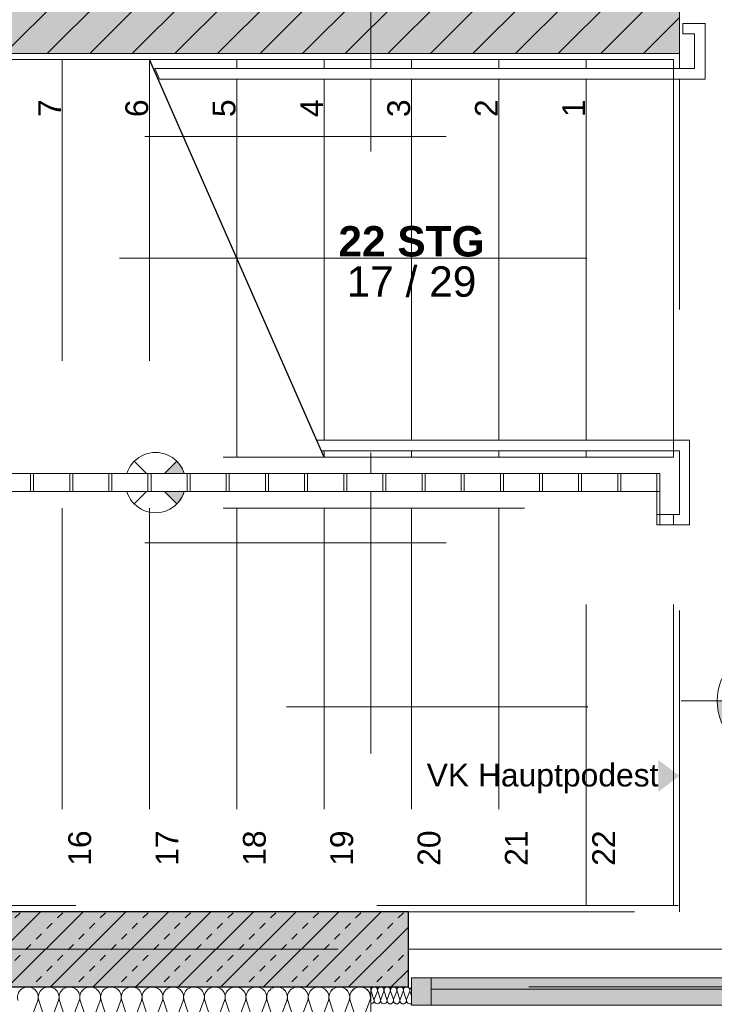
# Model space of a CAD drawing. Header units: metres. Extents: x -111 to 152, y -132 to 99.
# Tile 33 of 256: x -20.07 to -17.76, y -21.78 to -18.51. Entities that reach past the tile are written whole.
import ezdxf
from ezdxf.enums import TextEntityAlignment as Align

# ---------------------------------------------------------------- set-up
doc = ezdxf.new("R2010")
doc.units = ezdxf.units.M
doc.header["$PDMODE"] = 1
doc.header["$PDSIZE"] = -2
for name, pattern in [('Achsen 01', [5.291531, 3.175, -1.058062, 0.352704, -0.705764]), ('ISO-03 Gestrichelt mit Abstand', [7.62, 3.048, -4.572]), ('ISO-07 Punktiert', [0.889, 0.127, -0.762]), ('LPME_Schnittlinie', [7.62, 3.048, -4.572]), ('Raster 01', [2, 1, -1]), ('VW-01 Strichlinie kurz', [2, 1, -1])]:
    doc.linetypes.add(name, pattern=pattern)
doc.layers.get('0').update_dxf_attribs({"lineweight": 25})
for name, color, linetype, lineweight, true_color in [('013_Beton und Stahlbetonarbeiten-000 Sichtbeton-331 tragende Au', 5, 'Continuous', 5, 0x0000ff), ('013_Beton und Stahlbetonarbeiten-000 Sichtbeton-334 Außenwandöf', 5, 'Continuous', 5, 0x0000ff), ('013_Beton und Stahlbetonarbeiten-000 Sichtbeton-341 tragende In', 5, 'Continuous', 5, 0x0000ff), ('013_Beton und Stahlbetonarbeiten-350 Stahlbeton Treppe Ansicht', 7, 'Continuous', 9, 0xa6a6a6), ('014_Fassadenarbeiten-330 mineralische Dämmung', 7, 'Continuous', 9, 0x666666), ('032_Metallarbeiten-Fenster', 7, 'Continuous', 13, 0x444444), ('AV1-Achsen', 1, 'Achsen 01', 18, 0xff0000), ('AV1-Raster', 7, 'Raster 01', 9, 0xa6a6a6), ('Beschriftung', 7, 'Continuous', 9, 0x555555)]:
    doc.layers.add(name, color=color, linetype=linetype, lineweight=lineweight, true_color=true_color)
for name, color, linetype, lineweight in [('013_Beton und Stahlbetonarbeiten-000 Unterzüge', 7, 'ISO-07 Punktiert', 13), ('013_Beton und Stahlbetonarbeiten-330 Außenwände', 7, 'Continuous', 25), ('013_Beton und Stahlbetonarbeiten-340 Innenwände', 7, 'Continuous', 18), ('031_Metallbauarbeiten-340 Treppen Geländer', 7, 'Continuous', 9), ('039_Trockenbauarbeiten-alllg.', 7, 'Continuous', 9), ('_1.35m (3D)', 7, 'Continuous', 9), ('_EG (2D)', 7, 'Continuous', 9), ('_EG - DS (2D)', 7, 'Continuous', 9), ('_GRU (2D)', 7, 'Continuous', 9), ('AV1-Brandschutzkonzept-Brandschutzkonzept', 7, 'Continuous', 5), ('Bemaßung-Bemaßung', 7, 'Continuous', 9), ('Keine', 7, 'Continuous', 9)]:
    doc.layers.add(name, color=color, linetype=linetype, lineweight=lineweight)
doc.layers.get('0').freeze()
doc.styles.add('Arial', font='arial.ttf')
doc.styles.add('Arial (bold)', font='arialbd.ttf')
doc.dimstyles.new('COE 50', dxfattribs={"dimtxt": 126.090495, "dimasz": 0.001414, "dimexe": 0.001, "dimexo": 0.01, "dimgap": 0.001, "dimtad": 1, "dimdec": 3, "dimtxsty": 'Arial', "dimblk": 'VW_SLASH-3', "dimblk1": 'VW_SLASH-3', "dimblk2": 'VW_SLASH-3', "dimcen": 0, "dimadec": 3, "dimazin": 0, "dimtfac": 0.8, "dimtdec": 3, "dimtix": 1, "dimtmove": 0, "dimatfit": 0, "dimldrblk": 'VW_SLASH-2', "dimfxl": 0.002, "dimfxlon": 1, "dimfrac": 2, "dimtolj": 1, "dimarcsym": 0})
pattern_1 = [(45, (0, 0), (0.07071068, -0.07071068), [0.025, -0.025])]
pattern_2 = [(-135, (0.03106, -0.03313), (0.07071068, -0.07071068), [])]

# ---------------------------------------------------------------- blocks, each defined once
blk = doc.blocks.new('Group-2')
at = {"layer": 'AV1-Raster'}
for p, q in [((-18.9, -22.95), (-18.9, 1.35)), ((1.35, -18.9), (-40.5, -18.9)), ((1.35, -20.25), (-40.5, -20.25))]:
    blk.add_line(p, q, dxfattribs=at)
blk = doc.blocks.new('1.35m (3D)')
at = {"layer": 'AV1-Raster', "color": 7}
blk.add_blockref('Group-2', (0, 0), dxfattribs=at)
blk = doc.blocks.new('Group-3')
at = {"color": 255, "linetype": 'Continuous', "lineweight": 9, "transparency": 33554687}
blk.add_wipeout([(0.2575, 1.0674), (0.2282, 0.9967), (0.1575, 0.9674), (0.0868, 0.9967), (0.0575, 1.0674), (0.0868, 1.1381), (0.1575, 1.1674), (0.2282, 1.1381)], dxfattribs=at).dxf.layer = 'AV1-Brandschutzkonzept-Brandschutzkonzept'
at = {"layer": 'AV1-Brandschutzkonzept-Brandschutzkonzept', "linetype": 'Continuous', "lineweight": 0, "transparency": 33554687}
h = blk.add_hatch(color=92, dxfattribs=at)
edge = h.paths.add_edge_path()
edge.add_line((0.1575, 1.0674), (0.2282, 0.9967))
edge.add_arc((0.1575, 1.0674), 0.1, 315, 405)
edge.add_line((0.2282, 1.1381), (0.1575, 1.0674))
at = {"layer": 'AV1-Brandschutzkonzept-Brandschutzkonzept', "color": 92, "linetype": 'Continuous', "lineweight": 9, "transparency": 33554687}
for p, q in [((0.0868, 0.9967), (0.2282, 1.1381)), ((0.2282, 0.9967), (0.0868, 1.1381))]:
    blk.add_line(p, q, dxfattribs=at)
at = {"layer": 'AV1-Brandschutzkonzept-Brandschutzkonzept', "color": 92, "linetype": 'Continuous', "lineweight": 9, "transparency": 33554687, "flags": 128}
blk.add_lwpolyline([(0.1575, 1.0674), (0.2282, 0.9967, 0.414214), (0.2282, 1.1381)], format="xyb", close=True, dxfattribs=at)
at = {"layer": 'AV1-Brandschutzkonzept-Brandschutzkonzept', "color": 92, "linetype": 'Continuous', "lineweight": 9, "transparency": 33554687}
blk.add_circle((0.1575, 1.0674), 0.1, dxfattribs=at)
blk = doc.blocks.new('Sicherheitsbeleuchtung')
at = {"layer": 'AV1-Brandschutzkonzept-Brandschutzkonzept', "color": 7, "transparency": 33554687}
blk.add_blockref('Group-3', (0, 0), dxfattribs=at)
blk = doc.blocks.new('EG - DS (2D)')
at = {"layer": 'AV1-Brandschutzkonzept-Brandschutzkonzept', "color": 7}
blk.add_blockref('Sicherheitsbeleuchtung', (-19.7725, -21.1174), dxfattribs=at)
blk = doc.blocks.new('Treppensteigung2')
at = {"layer": 'Beschriftung', "color": 7, "char_height": 0.10087, "line_spacing_factor": 0.969122}
for s, insert, attachment_point, style in [('22 STG', (0, 0.0046), 8, 'Arial (bold)'), ('17 / 29', (0, -0.0268), 2, 'Arial')]:
    blk.add_mtext(s, dxfattribs=dict(at, insert=insert, attachment_point=attachment_point, style=style))
blk = doc.blocks.new('Group-22')
at = {"layer": '013_Beton und Stahlbetonarbeiten-350 Stahlbeton Treppe Ansicht', "color": 7, "linetype": 'Raster 01'}
blk.add_line((-17.875, -21.475), (-17.875, -18.625), dxfattribs=at)
at = {"layer": '013_Beton und Stahlbetonarbeiten-350 Stahlbeton Treppe Ansicht', "linetype": 'Raster 01'}
for p, q in [((-19.635, -18.645), (-21.515, -18.645)), ((-19.925, -18.645), (-19.925, -19.965)), ((-19.635, -18.645), (-19.635, -19.965)), ((-19.345, -19.305), (-19.345, -19.965)), ((-21.39, -19.965), (-19.055, -19.965)), ((-21.3901, -20.135), (-17.88, -20.135)), ((-19.925, -20.135), (-19.925, -21.455)), ((-19.635, -20.135), (-19.635, -21.455)), ((-19.345, -20.135), (-19.345, -21.455)), ((-19.055, -20.135), (-19.055, -21.455)), ((-18.765, -20.135), (-18.765, -21.455)), ((-18.475, -20.135), (-18.475, -21.455)), ((-18.185, -21.455), (-18.185, -20.135)), ((-17.895, -21.455), (-17.895, -20.135)), ((-17.88, -21.455), (-21.515, -21.455))]:
    blk.add_line(p, q, dxfattribs=at)
at = {"layer": '013_Beton und Stahlbetonarbeiten-350 Stahlbeton Treppe Ansicht', "color": 7, "linetype": 'LPME_Schnittlinie', "lineweight": 25}
blk.add_line((-19.055, -19.965), (-19.635, -18.645), dxfattribs=at)
at = {"layer": '013_Beton und Stahlbetonarbeiten-350 Stahlbeton Treppe Ansicht', "color": 7}
for p, q in [((-19.345, -18.645), (-19.345, -19.305)), ((-19.055, -18.645), (-19.055, -19.965)), ((-18.765, -18.645), (-18.765, -19.965)), ((-18.475, -19.965), (-18.475, -18.645)), ((-18.185, -18.645), (-18.185, -19.965)), ((-17.895, -19.965), (-17.895, -18.645)), ((-19.055, -19.965), (-17.895, -19.965))]:
    blk.add_line(p, q, dxfattribs=at)
at = {"layer": '013_Beton und Stahlbetonarbeiten-350 Stahlbeton Treppe Ansicht', "color": 7, "linetype": 'Continuous', "lineweight": 18, "transparency": 33554687}
blk.add_line((-19.345, -19.305), (-18.185, -19.305), dxfattribs=at)
at = {"layer": '013_Beton und Stahlbetonarbeiten-350 Stahlbeton Treppe Ansicht', "color": 7, "flags": 128}
blk.add_lwpolyline([(-17.895, -18.645), (-19.275, -18.645), (-19.635, -18.645)], dxfattribs=at)
at = {"layer": '013_Beton und Stahlbetonarbeiten-350 Stahlbeton Treppe Ansicht', "color": 7, "linetype": 'Continuous', "lineweight": 18, "transparency": 33554687}
blk.add_circle((-18.185, -19.305), 0.001, dxfattribs=at)
at = {"layer": '013_Beton und Stahlbetonarbeiten-350 Stahlbeton Treppe Ansicht', "color": 7, "lineweight": 13, "transparency": 33554687}
blk.add_solid([(-17.945, -20.9715), (-17.875, -21.024), (-17.945, -21.0765)], dxfattribs=at)
at = {"layer": '013_Beton und Stahlbetonarbeiten-350 Stahlbeton Treppe Ansicht', "color": 7}
blk.add_blockref('Treppensteigung2', (-18.765, -19.305), dxfattribs=at)
at = {"layer": '013_Beton und Stahlbetonarbeiten-350 Stahlbeton Treppe Ansicht', "rotation": 90, "line_spacing_factor": 0.971931, "style": 'Arial'}
for s, insert, char_height, attachment_point in [('7', (-19.9285, -18.836), 0.0757, 7), ('6', (-19.6385, -18.836), 0.0757, 7), ('16', (-19.9047, -21.2052), 0.07565, 3), ('17', (-19.6147, -21.2052), 0.07565, 3), ('18', (-19.3247, -21.2052), 0.07565, 3), ('19', (-19.0347, -21.2052), 0.07565, 3), ('20', (-18.7447, -21.2052), 0.07565, 3), ('21', (-18.4547, -21.2052), 0.07565, 3), ('22', (-18.1647, -21.2052), 0.07565, 3)]:
    blk.add_mtext(s, dxfattribs=dict(at, insert=insert, char_height=char_height, attachment_point=attachment_point))
at = {"layer": '013_Beton und Stahlbetonarbeiten-350 Stahlbeton Treppe Ansicht', "color": 7, "char_height": 0.0757, "attachment_point": 7, "rotation": 90, "line_spacing_factor": 0.971931, "style": 'Arial'}
for s, insert in [('5', (-19.3485, -18.836)), ('4', (-19.0585, -18.836)), ('3', (-18.7685, -18.836)), ('2', (-18.4785, -18.836)), ('1', (-18.1885, -18.836))]:
    blk.add_mtext(s, dxfattribs=dict(at, insert=insert))
at = {"layer": '013_Beton und Stahlbetonarbeiten-350 Stahlbeton Treppe Ansicht', "color": 7, "transparency": 33554687, "insert": (-17.945, -20.9835), "char_height": 0.075654, "attachment_point": 3, "line_spacing_factor": 0.971931, "style": 'Arial'}
blk.add_mtext('VK Hauptpodest ', dxfattribs=at)
at = {"color": 255, "lineweight": 18, "transparency": 33554687}
blk.add_wipeout([(-19.343, -19.3062), (-19.345, -19.305), (-19.343, -19.3038)], dxfattribs=at).dxf.layer = '013_Beton und Stahlbetonarbeiten-350 Stahlbeton Treppe Ansicht'
at = {"layer": '013_Beton und Stahlbetonarbeiten-350 Stahlbeton Treppe Ansicht', "linetype": 'Raster 01', "flags": 128}
blk.add_lwpolyline([(-18.18, -20.795), (-22.2123, -20.795), (-22.2123, -19.305), (-19.34, -19.305)], dxfattribs=at)
at = {"layer": '013_Beton und Stahlbetonarbeiten-350 Stahlbeton Treppe Ansicht', "color": 7, "lineweight": 18, "transparency": 33554687, "flags": 128}
blk.add_lwpolyline([(-19.343, -19.3062), (-19.345, -19.305), (-19.343, -19.3038)], close=True, dxfattribs=at)
at = {"color": 255, "lineweight": 9}
blk.add_wipeout([(-18.182, -20.7938), (-18.18, -20.795), (-18.182, -20.7962)], dxfattribs=at).dxf.layer = '013_Beton und Stahlbetonarbeiten-350 Stahlbeton Treppe Ansicht'
at = {"layer": '013_Beton und Stahlbetonarbeiten-350 Stahlbeton Treppe Ansicht', "lineweight": 9, "flags": 128}
blk.add_lwpolyline([(-18.182, -20.7938), (-18.18, -20.795), (-18.182, -20.7962)], close=True, dxfattribs=at)
blk = doc.blocks.new('Group-187')
at = {"layer": '014_Fassadenarbeiten-330 mineralische Dämmung', "transparency": 33554687, "flags": 128}
for points in [[(-21.77, 18.9029, 1.372583), (-21.77, 18.9685), (-21.86, 18.9395, -1.372995)], [(-21.86, 19.0051), (-21.77, 18.9718, 1.372583), (-21.77, 19.0374), (-21.86, 19.0085, -1.372995)], [(-21.86, 19.074), (-21.77, 19.0408, 1.372583), (-21.77, 19.1063), (-21.86, 19.0774, -1.372995)], [(-21.86, 19.143), (-21.77, 19.1097, 1.372583), (-21.77, 19.1753), (-21.86, 19.1464, -1.372995)], [(-21.86, 19.2119), (-21.77, 19.1787, 1.372583), (-21.77, 19.2442), (-21.86, 19.2153, -1.372995)], [(-21.86, 19.2809), (-21.77, 19.2476, 1.372583), (-21.77, 19.3132), (-21.86, 19.2843, -1.372995)], [(-21.86, 19.3498), (-21.77, 19.3166, 1.372583), (-21.77, 19.3821), (-21.86, 19.3532, -1.372995)], [(-21.86, 19.4188), (-21.77, 19.3855, 1.372583), (-21.77, 19.4511), (-21.86, 19.4221, -1.372995)], [(-21.86, 19.4877), (-21.77, 19.4544, 1.372583), (-21.77, 19.52), (-21.86, 19.4911, -1.372995)], [(-21.86, 19.5567), (-21.77, 19.5234, 1.372583), (-21.77, 19.589), (-21.86, 19.56, -1.372995)], [(-21.86, 19.6256), (-21.77, 19.5923, 1.372583), (-21.77, 19.6579), (-21.86, 19.629, -1.372995)], [(-21.86, 19.6946), (-21.77, 19.6613, 1.372583), (-21.77, 19.7269), (-21.86, 19.6979, -1.372995)], [(-21.86, 19.7635), (-21.77, 19.7302, 1.372583), (-21.77, 19.7958), (-21.86, 19.7669, -1.372995)], [(-21.86, 19.8324), (-21.77, 19.7992, 1.372583), (-21.77, 19.8647), (-21.86, 19.8358, -1.372995)], [(-21.86, 19.9014), (-21.77, 19.8681, 1.372583), (-21.77, 19.9337), (-21.86, 19.9048, -1.372995)], [(-21.86, 19.9703), (-21.77, 19.9371, 1.372583), (-21.77, 20.0026), (-21.86, 19.9737, -1.372995)], [(-21.86, 20.0393), (-21.77, 20.006, 1.372583), (-21.77, 20.0716)], [(-21.77, 19.0374, -0.324435), (-21.7316, 19.0248, -0.324435), (-21.7316, 18.9844, -0.324435), (-21.77, 18.9718), (-21.86, 19.0051, 0.324488), (-21.8985, 18.9925, 0.324488), (-21.8985, 18.9521, 0.324488), (-21.86, 18.9395), (-21.77, 18.9685, -0.324435), (-21.7316, 18.9559, -0.324435), (-21.7316, 18.9155, -0.324435), (-21.77, 18.9029), (-21.86, 18.9362, 0.54007), (-21.9048, 18.9)], [(-21.7684, 18.9, -0.131588), (-21.7505, 18.9)]]:
    blk.add_lwpolyline(points, format="xyb", dxfattribs=at)
blk = doc.blocks.new('Group-188')
at = {"layer": '014_Fassadenarbeiten-330 mineralische Dämmung', "transparency": 33554687}
blk.add_blockref('Group-187', (0, 0), dxfattribs=at)
blk = doc.blocks.new('Parametric Object-26')
at = {"layer": '014_Fassadenarbeiten-330 mineralische Dämmung', "color": 7, "transparency": 33554687}
blk.add_blockref('Group-188', (0, 0), dxfattribs=at)
at = {"layer": '014_Fassadenarbeiten-330 mineralische Dämmung', "color": 0, "flags": 1}
for tag in ['IFC_UUID', 'instanceID', 'prm0_name', 'prm0_type', 'prm0_value', 'prm1_name', 'prm1_type', 'prm1_value', 'prm2_name', 'prm2_type', 'prm2_value', 'prm3_name', 'prm3_type', 'prm3_value', 'prm4_name', 'prm4_type', 'prm4_value', 'prm5_name', 'prm5_type', 'prm5_value', 'prm6_name', 'prm6_type', 'prm6_value']:
    blk.add_attdef(tag, (-22.95, -21.9131), '', height=0.00018, dxfattribs=at)
blk = doc.blocks.new('VW_SLASH-3')
at = {"color": 0, "linetype": 'ByBlock', "lineweight": -2, "transparency": 16777216}
blk.add_line((0, 0), (-1, 0), dxfattribs=at)
at = {"color": 0, "linetype": 'Continuous', "lineweight": 15, "transparency": 16777216, "flags": 128}
blk.add_lwpolyline([(0.5, 0.5), (-0.5, -0.5)], dxfattribs=at)
blk = doc.blocks.new('*D489')
at = {"layer": 'Bemaßung-Bemaßung', "color": 0, "lineweight": -2}
for p, q in [((-18.125, -23.175), (-18.125, -23.325)), ((-17.875, -23.175), (-17.875, -23.325)), ((-18.1957, -23.275), (-18.2664, -23.275)), ((-17.875, -23.275), (-18.125, -23.275)), ((-17.8043, -23.275), (-17.7336, -23.275))]:
    blk.add_line(p, q, dxfattribs=at)
at = {"layer": 'Defpoints', "color": 0}
for p in [(-18.125, -17.275), (-17.875, -18.625), (-18.125, -23.275)]:
    blk.add_point(p, dxfattribs=at)
at = {"layer": 'Bemaßung-Bemaßung', "color": 0, "lineweight": -2, "xscale": 0.070693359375, "yscale": 0.070693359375, "zscale": 0.070693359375}
blk.add_blockref('VW_SLASH-3', (-18.125, -23.275), dxfattribs=at)
at = {"layer": 'Bemaßung-Bemaßung', "color": 0, "lineweight": -2, "xscale": 0.070693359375, "yscale": 0.070693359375, "zscale": 0.070693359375, "rotation": 180}
blk.add_blockref('VW_SLASH-3', (-17.875, -23.275), dxfattribs=at)
at = {"layer": 'Bemaßung-Bemaßung', "color": 0, "insert": (-18, -23.1606), "char_height": 0.12609, "attachment_point": 5, "style": 'Arial'}
blk.add_mtext('\\A1;25', dxfattribs=at)
blk = doc.blocks.new('VW_SLASH-2')
at = {"color": 0, "linetype": 'ByBlock', "lineweight": -2, "transparency": 16777216}
blk.add_line((0, 0), (-1, 0), dxfattribs=at)
at = {"color": 0, "linetype": 'Continuous', "lineweight": 15, "transparency": 16777216, "flags": 128}
blk.add_lwpolyline([(0.5, 0.5), (-0.5, -0.5)], dxfattribs=at)
blk = doc.blocks.new('*D490')
at = {"layer": 'Bemaßung-Bemaßung', "color": 0, "lineweight": -2}
for p, q in [((-17.875, -23.175), (-17.875, -23.325)), ((-16.325, -23.175), (-16.325, -23.325)), ((-16.3957, -23.275), (-17.8043, -23.275))]:
    blk.add_line(p, q, dxfattribs=at)
at = {"layer": 'Defpoints', "color": 0}
for p in [(-16.325, -16.075), (-17.875, -18.625), (-17.875, -23.275)]:
    blk.add_point(p, dxfattribs=at)
at = {"layer": 'Bemaßung-Bemaßung', "color": 0, "lineweight": -2, "xscale": 0.070693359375, "yscale": 0.070693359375, "zscale": 0.070693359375, "rotation": 180}
blk.add_blockref('VW_SLASH-3', (-17.875, -23.275), dxfattribs=at)
at = {"layer": 'Bemaßung-Bemaßung', "color": 0, "lineweight": -2, "xscale": 0.070693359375, "yscale": 0.070693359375, "zscale": 0.070693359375}
blk.add_blockref('VW_SLASH-3', (-16.325, -23.275), dxfattribs=at)
at = {"layer": 'Bemaßung-Bemaßung', "color": 0, "insert": (-17.1, -23.1492), "char_height": 0.12609, "attachment_point": 5, "style": 'Arial'}
blk.add_mtext('\\A1;1,55', dxfattribs=at)
blk = doc.blocks.new('Höhenkoten - Symbol - 1')
at = {"layer": 'Keine', "linetype": 'Continuous', "lineweight": 0}
h = blk.add_hatch(color=7, dxfattribs=at)
edge = h.paths.add_edge_path()
edge.add_line((-0.475, 0.18), (-0.475, 0))
edge.add_line((-0.475, 0), (-0.295, 0))
edge.add_arc((-0.475, 0), 0.18, 0, 90)
edge.add_line((-0.475, 0.18), (-0.475, 0.18))
h = blk.add_hatch(color=7, dxfattribs=at)
edge = h.paths.add_edge_path()
edge.add_arc((-0.475, 0), 0.18, 180, 270)
edge.add_line((-0.475, -0.18), (-0.475, 0))
edge.add_line((-0.475, 0), (-0.655, 0))
at = {"layer": 'Keine', "color": 7, "linetype": 'Continuous', "lineweight": 13}
for p, q in [((-0.475, 0.3), (-0.475, -0.3)), ((-0.775, 0), (0.775, 0))]:
    blk.add_line(p, q, dxfattribs=at)
at = {"layer": 'Keine', "color": 7, "linetype": 'Continuous', "lineweight": 13, "flags": 128}
for points in [[(-0.655, 0), (-0.475, 0), (-0.475, 0.18, 0.414214), (-0.655, 0)], [(-0.475, 0.18), (-0.475, 0), (-0.295, 0, 0.414214), (-0.475, 0.18)], [(-0.655, 0, 0.414214), (-0.475, -0.18), (-0.475, 0)], [(-0.475, 0), (-0.475, -0.18, 0.414214), (-0.295, 0)]]:
    blk.add_lwpolyline(points, format="xyb", close=True, dxfattribs=at)
at = {"layer": 'Keine', "color": 7, "transparency": 33554687, "line_spacing_factor": 0.969122, "style": 'Arial'}
for s, insert, char_height, attachment_point in [('OKFF', (0.175, 0.0046), 0.10087, 9), ('m', (0.775, 0.0046), 0.1009, 9), ('OKRB', (0.175, -0.0268), 0.10087, 3), ('m', (0.775, -0.0268), 0.1009, 3)]:
    blk.add_mtext(s, dxfattribs=dict(at, insert=insert, char_height=char_height, attachment_point=attachment_point))
at = {"layer": 'Keine', "color": 7, "transparency": 33554687, "style": 'Arial'}
blk.add_attdef('OKFF', text='', height=0.1009, dxfattribs=at).set_placement((0.625, 0), align=Align.BOTTOM_RIGHT)
blk.add_attdef('OKRB', text='', height=0.1009, dxfattribs=at).set_placement((0.625, -0.0268), align=Align.TOP_RIGHT)
blk = doc.blocks.new('*D555')
at = {"layer": 'Bemaßung-Bemaßung', "color": 0, "lineweight": -2}
for p, q in [((-23.075, -23.675), (-23.075, -23.825)), ((-18.775, -23.675), (-18.775, -23.825)), ((-18.8457, -23.775), (-23.0043, -23.775))]:
    blk.add_line(p, q, dxfattribs=at)
at = {"layer": 'Defpoints', "color": 0}
for p in [(-23.075, -21.475), (-18.775, -21.475), (-23.075, -23.775)]:
    blk.add_point(p, dxfattribs=at)
at = {"layer": 'Bemaßung-Bemaßung', "color": 0, "lineweight": -2, "xscale": 0.070693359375, "yscale": 0.070693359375, "zscale": 0.070693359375, "rotation": 180}
blk.add_blockref('VW_SLASH-3', (-23.075, -23.775), dxfattribs=at)
at = {"layer": 'Bemaßung-Bemaßung', "color": 0, "lineweight": -2, "xscale": 0.070693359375, "yscale": 0.070693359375, "zscale": 0.070693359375}
blk.add_blockref('VW_SLASH-3', (-18.775, -23.775), dxfattribs=at)
at = {"layer": 'Bemaßung-Bemaßung', "color": 0, "insert": (-20.925, -23.6492), "char_height": 0.12609, "attachment_point": 5, "style": 'Arial'}
blk.add_mtext('\\A1;4,30', dxfattribs=at)
blk = doc.blocks.new('*D556')
at = {"layer": 'Bemaßung-Bemaßung', "color": 0, "lineweight": -2}
for p, q in [((-18.775, -23.675), (-18.775, -23.825)), ((-16.325, -23.675), (-16.325, -23.825)), ((-16.3957, -23.775), (-18.7043, -23.775))]:
    blk.add_line(p, q, dxfattribs=at)
at = {"layer": 'Defpoints', "color": 0}
for p in [(-18.775, -21.475), (-16.325, -21.475), (-18.775, -23.775)]:
    blk.add_point(p, dxfattribs=at)
at = {"layer": 'Bemaßung-Bemaßung', "color": 0, "lineweight": -2, "xscale": 0.070693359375, "yscale": 0.070693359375, "zscale": 0.070693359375, "rotation": 180}
blk.add_blockref('VW_SLASH-3', (-18.775, -23.775), dxfattribs=at)
at = {"layer": 'Bemaßung-Bemaßung', "color": 0, "lineweight": -2, "xscale": 0.070693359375, "yscale": 0.070693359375, "zscale": 0.070693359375}
blk.add_blockref('VW_SLASH-3', (-16.325, -23.775), dxfattribs=at)
at = {"layer": 'Bemaßung-Bemaßung', "color": 0, "insert": (-17.55, -23.6492), "char_height": 0.12609, "attachment_point": 5, "style": 'Arial'}
blk.add_mtext('\\A1;2,45', dxfattribs=at)
blk = doc.blocks.new('COE - Außentür 02')
at = {"layer": '032_Metallarbeiten-Fenster', "linetype": 'Continuous', "lineweight": 0}
for points in [[(-0.06, -0.085), (-0.06, -0.15), (0.03, -0.15), (0.03, -0.085)], [(0.03, -0.15), (-0.06, -0.15), (-0.06, -2.39), (0.03, -2.39)]]:
    blk.add_hatch(color=7, dxfattribs=at).paths.add_polyline_path(points)
at = {"layer": '032_Metallarbeiten-Fenster', "color": 7, "lineweight": 18}
blk.add_line((-0.0075, -0.15), (-0.0075, -1.115), dxfattribs=at)
at = {"layer": '032_Metallarbeiten-Fenster', "color": 7, "lineweight": 18, "flags": 128}
for points in [[(-0.06, -0.085), (-0.06, -0.15), (0.03, -0.15), (0.03, -0.085)], [(0.03, -0.15), (-0.06, -0.15), (-0.06, -2.39), (0.03, -2.39)]]:
    blk.add_lwpolyline(points, close=True, dxfattribs=at)
blk = doc.blocks.new('Group-365')
at = {"layer": '014_Fassadenarbeiten-330 mineralische Dämmung', "transparency": 33554687, "flags": 128}
for points in [[(15.4589, -23.284, 0.513088), (15.4692, -23.27), (15.4602, -23.242, -1.372995), (15.4806, -23.242), (15.4703, -23.27, 1.372583), (15.4907, -23.27), (15.4817, -23.242, -1.372995), (15.5021, -23.242), (15.4917, -23.27, 1.372583), (15.5121, -23.27)], [(15.4703, -23.27, 1.372583), (15.4907, -23.27), (15.4817, -23.242, -1.372995), (15.5021, -23.242), (15.4917, -23.27, 1.372583), (15.5121, -23.27), (15.5031, -23.242, -1.372995), (15.5235, -23.242), (15.5132, -23.27, 1.372583), (15.5336, -23.27), (15.5246, -23.242, -1.372995), (15.545, -23.242), (15.5346, -23.27, 1.372583), (15.555, -23.27), (15.546, -23.242, -1.372995), (15.5664, -23.242)], [(15.5132, -23.27, 0.324435), (15.5171, -23.282, 0.324435), (15.5297, -23.282, 0.324435), (15.5336, -23.27), (15.5246, -23.242, -0.324488), (15.5285, -23.23, -0.324488), (15.5411, -23.23, -0.324488), (15.545, -23.242), (15.5346, -23.27, 0.324435), (15.5385, -23.282, 0.324435), (15.5511, -23.282, 0.324435), (15.555, -23.27), (15.546, -23.242, -0.324488), (15.5499, -23.23, -0.324488), (15.5625, -23.23, -0.324488), (15.5664, -23.242), (15.5561, -23.27, 0.324435), (15.56, -23.282, 0.324435), (15.5726, -23.282, 0.324435), (15.5765, -23.27), (15.5675, -23.242, -0.324488), (15.5714, -23.23, -0.324488), (15.584, -23.23, -0.324488), (15.5879, -23.242), (15.5775, -23.27, 0.719228), (15.5939, -23.2821)], [(15.5939, -23.2574), (15.5889, -23.242, -0.356824), (15.5939, -23.2294)]]:
    blk.add_lwpolyline(points, format="xyb", dxfattribs=at)
blk = doc.blocks.new('Group-369')
at = {"layer": '014_Fassadenarbeiten-330 mineralische Dämmung', "transparency": 33554687}
blk.add_blockref('Group-365', (0, 0), dxfattribs=at)
blk = doc.blocks.new('Parametric Object-46')
at = {"layer": '014_Fassadenarbeiten-330 mineralische Dämmung', "color": 7, "transparency": 33554687}
blk.add_blockref('Group-369', (0, 0), dxfattribs=at)
at = {"layer": '014_Fassadenarbeiten-330 mineralische Dämmung', "color": 0, "flags": 1}
for tag in ['IFC_UUID', 'instanceID', 'prm0_name', 'prm0_type', 'prm0_value', 'prm1_name', 'prm1_type', 'prm1_value', 'prm2_name', 'prm2_type', 'prm2_value', 'prm3_name', 'prm3_type', 'prm3_value', 'prm4_name', 'prm4_type', 'prm4_value', 'prm5_name', 'prm5_type', 'prm5_value', 'prm6_name', 'prm6_type', 'prm6_value']:
    blk.add_attdef(tag, (-18.9, -21.7974), '', height=0.00018, dxfattribs=at)
blk = doc.blocks.new('Group-615')
at = {"color": 255, "linetype": 'Continuous', "lineweight": 13, "transparency": 33554687}
blk.add_wipeout([(-21.33, -20.02), (-17.95, -20.02), (-17.95, -20.08), (-21.33, -20.08)], dxfattribs=at).dxf.layer = '031_Metallbauarbeiten-340 Treppen Geländer'
at = {"layer": '031_Metallbauarbeiten-340 Treppen Geländer', "color": 8, "linetype": 'Continuous', "lineweight": 13, "transparency": 33554687, "flags": 128}
blk.add_lwpolyline([(-21.33, -20.02), (-17.95, -20.02), (-17.95, -20.08), (-21.33, -20.08)], close=True, dxfattribs=at)
at = {"color": 255, "linetype": 'Continuous', "lineweight": 13, "transparency": 33554687}
for points in [[(-20.03, -20.02), (-20.02, -20.02), (-20.02, -20.08), (-20.03, -20.08)], [(-19.9, -20.02), (-19.89, -20.02), (-19.89, -20.08), (-19.9, -20.08)], [(-19.77, -20.02), (-19.76, -20.02), (-19.76, -20.08), (-19.77, -20.08)], [(-19.64, -20.02), (-19.63, -20.02), (-19.63, -20.08), (-19.64, -20.08)], [(-19.51, -20.02), (-19.5, -20.02), (-19.5, -20.08), (-19.51, -20.08)], [(-19.38, -20.02), (-19.37, -20.02), (-19.37, -20.08), (-19.38, -20.08)], [(-19.25, -20.02), (-19.24, -20.02), (-19.24, -20.08), (-19.25, -20.08)], [(-19.12, -20.02), (-19.11, -20.02), (-19.11, -20.08), (-19.12, -20.08)], [(-18.99, -20.02), (-18.98, -20.02), (-18.98, -20.08), (-18.99, -20.08)], [(-18.86, -20.02), (-18.85, -20.02), (-18.85, -20.08), (-18.86, -20.08)], [(-18.73, -20.02), (-18.72, -20.02), (-18.72, -20.08), (-18.73, -20.08)], [(-18.6, -20.02), (-18.59, -20.02), (-18.59, -20.08), (-18.6, -20.08)], [(-18.47, -20.02), (-18.46, -20.02), (-18.46, -20.08), (-18.47, -20.08)], [(-18.34, -20.02), (-18.33, -20.02), (-18.33, -20.08), (-18.34, -20.08)], [(-18.21, -20.02), (-18.2, -20.02), (-18.2, -20.08), (-18.21, -20.08)], [(-18.08, -20.02), (-18.07, -20.02), (-18.07, -20.08), (-18.08, -20.08)], [(-17.95, -20.02), (-17.94, -20.02), (-17.94, -20.08), (-17.95, -20.08)]]:
    blk.add_wipeout(points, dxfattribs=at).dxf.layer = '031_Metallbauarbeiten-340 Treppen Geländer'
at = {"layer": '031_Metallbauarbeiten-340 Treppen Geländer', "color": 7, "linetype": 'Continuous', "lineweight": 13, "transparency": 33554687, "flags": 128}
for points in [[(-20.03, -20.02), (-20.02, -20.02), (-20.02, -20.08), (-20.03, -20.08)], [(-19.9, -20.02), (-19.89, -20.02), (-19.89, -20.08), (-19.9, -20.08)], [(-19.77, -20.02), (-19.76, -20.02), (-19.76, -20.08), (-19.77, -20.08)], [(-19.64, -20.02), (-19.63, -20.02), (-19.63, -20.08), (-19.64, -20.08)], [(-19.51, -20.02), (-19.5, -20.02), (-19.5, -20.08), (-19.51, -20.08)], [(-19.38, -20.02), (-19.37, -20.02), (-19.37, -20.08), (-19.38, -20.08)], [(-19.25, -20.02), (-19.24, -20.02), (-19.24, -20.08), (-19.25, -20.08)], [(-19.12, -20.02), (-19.11, -20.02), (-19.11, -20.08), (-19.12, -20.08)], [(-18.99, -20.02), (-18.98, -20.02), (-18.98, -20.08), (-18.99, -20.08)], [(-18.86, -20.02), (-18.85, -20.02), (-18.85, -20.08), (-18.86, -20.08)], [(-18.73, -20.02), (-18.72, -20.02), (-18.72, -20.08), (-18.73, -20.08)], [(-18.6, -20.02), (-18.59, -20.02), (-18.59, -20.08), (-18.6, -20.08)], [(-18.47, -20.02), (-18.46, -20.02), (-18.46, -20.08), (-18.47, -20.08)], [(-18.34, -20.02), (-18.33, -20.02), (-18.33, -20.08), (-18.34, -20.08)], [(-18.21, -20.02), (-18.2, -20.02), (-18.2, -20.08), (-18.21, -20.08)], [(-18.08, -20.02), (-18.07, -20.02), (-18.07, -20.08), (-18.08, -20.08)], [(-17.95, -20.02), (-17.94, -20.02), (-17.94, -20.08), (-17.95, -20.08)]]:
    blk.add_lwpolyline(points, close=True, dxfattribs=at)
blk = doc.blocks.new('Group-616')
at = {"color": 255, "linetype": 'Continuous', "lineweight": 13, "transparency": 33554687}
blk.add_wipeout([(-19.6168, -18.675), (-17.895, -18.675), (-17.895, -18.71), (-19.6014, -18.71)], dxfattribs=at).dxf.layer = '031_Metallbauarbeiten-340 Treppen Geländer'
at = {"layer": '031_Metallbauarbeiten-340 Treppen Geländer', "color": 7, "linetype": 'Continuous', "lineweight": 13, "flags": 128}
blk.add_lwpolyline([(-19.6168, -18.675), (-17.895, -18.675), (-17.895, -18.71), (-19.6014, -18.71)], close=True, dxfattribs=at)
at = {"color": 255, "linetype": 'Continuous', "lineweight": 13, "transparency": 33554687}
blk.add_wipeout([(-17.895, -18.71), (-17.895, -18.675), (-17.825, -18.675), (-17.825, -18.56), (-17.8645, -18.56), (-17.8645, -18.525), (-17.79, -18.525), (-17.79, -18.71)], dxfattribs=at).dxf.layer = '031_Metallbauarbeiten-340 Treppen Geländer'
at = {"layer": '031_Metallbauarbeiten-340 Treppen Geländer', "color": 7, "linetype": 'Continuous', "lineweight": 13, "flags": 128}
blk.add_lwpolyline([(-17.895, -18.71), (-17.895, -18.675), (-17.825, -18.675), (-17.825, -18.56), (-17.8645, -18.56), (-17.8645, -18.525), (-17.79, -18.525), (-17.79, -18.71)], close=True, dxfattribs=at)
blk = doc.blocks.new('Group-617')
at = {"color": 255, "linetype": 'Continuous', "lineweight": 13, "transparency": 33554687}
blk.add_wipeout([(-17.8413, -20.1906), (-17.895, -20.1906), (-17.895, -20.1556), (-17.875, -20.1556), (-17.875, -19.9444), (-17.895, -19.9444), (-17.895, -19.9094), (-17.8413, -19.9094)], dxfattribs=at).dxf.layer = '031_Metallbauarbeiten-340 Treppen Geländer'
at = {"layer": '031_Metallbauarbeiten-340 Treppen Geländer', "color": 7, "linetype": 'Continuous', "lineweight": 13, "flags": 128}
blk.add_lwpolyline([(-17.8413, -20.1906), (-17.895, -20.1906), (-17.895, -20.1556), (-17.875, -20.1556), (-17.875, -19.9444), (-17.895, -19.9444), (-17.895, -19.9094), (-17.8413, -19.9094)], close=True, dxfattribs=at)
at = {"color": 255, "linetype": 'Continuous', "lineweight": 13, "transparency": 33554687}
for points in [[(-17.895, -19.9094), (-17.895, -19.9444), (-19.0641, -19.9444), (-19.0794, -19.9094)], [(-17.895, -20.1556), (-17.895, -20.1906), (-17.94, -20.1906), (-17.94, -20.1556)]]:
    blk.add_wipeout(points, dxfattribs=at).dxf.layer = '031_Metallbauarbeiten-340 Treppen Geländer'
at = {"layer": '031_Metallbauarbeiten-340 Treppen Geländer', "color": 7, "linetype": 'Continuous', "lineweight": 13, "flags": 128}
for points in [[(-17.895, -19.9094), (-17.895, -19.9444), (-19.0641, -19.9444), (-19.0794, -19.9094)], [(-17.895, -20.1556), (-17.895, -20.1906), (-17.94, -20.1906), (-17.94, -20.1556)]]:
    blk.add_lwpolyline(points, close=True, dxfattribs=at)
at = {"color": 255, "linetype": 'Continuous', "lineweight": 13, "transparency": 33554559}
blk.add_wipeout([(-17.94, -20.08), (-17.94, -20.1556), (-17.95, -20.1556), (-17.95, -20.08)], dxfattribs=at).dxf.layer = '031_Metallbauarbeiten-340 Treppen Geländer'
at = {"layer": '031_Metallbauarbeiten-340 Treppen Geländer', "color": 7, "linetype": 'Continuous', "lineweight": 13, "flags": 128}
blk.add_lwpolyline([(-17.94, -20.08), (-17.94, -20.1556), (-17.95, -20.1556), (-17.95, -20.08)], close=True, dxfattribs=at)
at = {"color": 255, "linetype": 'Continuous', "lineweight": 13, "transparency": 33554559}
blk.add_wipeout([(-17.95, -20.1556), (-17.94, -20.1556), (-17.94, -20.1906), (-17.95, -20.1906)], dxfattribs=at).dxf.layer = '031_Metallbauarbeiten-340 Treppen Geländer'
at = {"layer": '031_Metallbauarbeiten-340 Treppen Geländer', "color": 7, "linetype": 'Continuous', "lineweight": 13, "flags": 128}
blk.add_lwpolyline([(-17.95, -20.1556), (-17.94, -20.1556), (-17.94, -20.1906), (-17.95, -20.1906)], close=True, dxfattribs=at)
blk = doc.blocks.new('Group-719')
at = {"layer": 'AV1-Achsen'}
blk.add_line((-43.35, -21.6), (4.2, -21.6), dxfattribs=at)
blk = doc.blocks.new('GRU (2D)')
at = {"layer": 'AV1-Achsen', "color": 7}
blk.add_blockref('Group-719', (0, 0), dxfattribs=at)
blk = doc.blocks.new('EG (2D)')
at = {"layer": '013_Beton und Stahlbetonarbeiten-350 Stahlbeton Treppe Ansicht', "color": 7}
blk.add_blockref('Group-22', (0, 0), dxfattribs=at)
at = {"layer": '013_Beton und Stahlbetonarbeiten-000 Sichtbeton-331 tragende Au', "linetype": 'Continuous', "lineweight": 0}
blk.add_hatch(color=30, dxfattribs=at).paths.add_polyline_path([(-22.825, -21.475), (-22.875, -21.525), (-18.825, -21.525), (-18.775, -21.475)])
at = {"layer": '013_Beton und Stahlbetonarbeiten-000 Sichtbeton-341 tragende In', "linetype": 'Continuous', "lineweight": 0}
blk.add_hatch(color=30, dxfattribs=at).paths.add_polyline_path([(-22.825, -21.475), (-22.825, -18.625), (-17.875, -18.625), (-17.875, -16.325), (-17.925, -16.325), (-17.925, -18.575), (-22.875, -18.575), (-22.875, -21.525)])
at = {"layer": '013_Beton und Stahlbetonarbeiten-330 Außenwände', "linetype": 'Continuous', "lineweight": 0, "true_color": 0xc0c0c0}
blk.add_hatch(color=9, dxfattribs=at).paths.add_polyline_path([(-18.775, -21.475), (-23.075, -21.475), (-23.075, -21.725), (-18.775, -21.725)])
at = {"layer": '013_Beton und Stahlbetonarbeiten-330 Außenwände', "linetype": 'Continuous', "lineweight": 13}
h = blk.add_hatch(dxfattribs=at)
h.set_pattern_fill('Stahlbeton', color=251, style=0, pattern_type=2)
h.set_pattern_definition(pattern_1)
h.paths.add_polyline_path([(-18.775, -21.475), (-23.075, -21.475), (-23.075, -21.725), (-18.775, -21.725)])
h = blk.add_hatch(dxfattribs=at)
h.set_pattern_fill('Stahlbeton-1', color=251, style=0, pattern_type=2)
h.set_pattern_definition(pattern_2)
h.paths.add_polyline_path([(-18.775, -21.475), (-23.075, -21.475), (-23.075, -21.725), (-18.775, -21.725)])
at = {"layer": '013_Beton und Stahlbetonarbeiten-340 Innenwände', "linetype": 'Continuous', "lineweight": 0, "true_color": 0xc0c0c0}
blk.add_hatch(color=9, dxfattribs=at).paths.add_polyline_path([(-22.15, -16.075), (-22.15, -16.325), (-22.825, -16.325), (-22.825, -18.375), (-18.125, -18.375), (-18.125, -16.325), (-19.15, -16.325), (-19.15, -16.075), (-17.875, -16.075), (-17.875, -18.625), (-22.825, -18.625), (-22.825, -21.475), (-23.075, -21.475), (-23.075, -16.075)])
at = {"layer": '013_Beton und Stahlbetonarbeiten-340 Innenwände', "linetype": 'Continuous', "lineweight": 13}
h = blk.add_hatch(dxfattribs=at)
h.set_pattern_fill('Stahlbeton', color=251, style=0, pattern_type=2)
h.set_pattern_definition(pattern_1)
h.paths.add_polyline_path([(-22.15, -16.075), (-22.15, -16.325), (-22.825, -16.325), (-22.825, -18.375), (-18.125, -18.375), (-18.125, -16.325), (-19.15, -16.325), (-19.15, -16.075), (-17.875, -16.075), (-17.875, -18.625), (-22.825, -18.625), (-22.825, -21.475), (-23.075, -21.475), (-23.075, -16.075)])
h = blk.add_hatch(dxfattribs=at)
h.set_pattern_fill('Stahlbeton-1', color=251, style=0, pattern_type=2)
h.set_pattern_definition(pattern_2)
h.paths.add_polyline_path([(-22.15, -16.075), (-22.15, -16.325), (-22.825, -16.325), (-22.825, -18.375), (-18.125, -18.375), (-18.125, -16.325), (-19.15, -16.325), (-19.15, -16.075), (-17.875, -16.075), (-17.875, -18.625), (-22.825, -18.625), (-22.825, -21.475), (-23.075, -21.475), (-23.075, -16.075)])
at = {"layer": '013_Beton und Stahlbetonarbeiten-000 Sichtbeton-334 Außenwandöf', "color": 30}
blk.add_solid([(-18.825, -21.725), (-18.825, -21.525), (-18.775, -21.725), (-18.775, -21.475)], dxfattribs=at)
at = {"layer": '013_Beton und Stahlbetonarbeiten-000 Unterzüge', "linetype": 'VW-01 Strichlinie kurz', "flags": 128}
blk.add_lwpolyline([(-18.775, -21.725), (-18.775, -21.475), (-16.325, -21.475), (-16.325, -21.725)], close=True, dxfattribs=at)
at = {"layer": '013_Beton und Stahlbetonarbeiten-330 Außenwände', "flags": 128}
blk.add_lwpolyline([(-18.775, -21.475), (-23.075, -21.475), (-23.075, -21.725), (-18.775, -21.725)], close=True, dxfattribs=at)
at = {"layer": '013_Beton und Stahlbetonarbeiten-340 Innenwände', "flags": 128}
blk.add_lwpolyline([(-22.15, -16.075), (-22.15, -16.325), (-22.825, -16.325), (-22.825, -18.375), (-18.125, -18.375), (-18.125, -16.325), (-19.15, -16.325), (-19.15, -16.075), (-17.875, -16.075), (-17.875, -18.625), (-22.825, -18.625), (-22.825, -21.475), (-23.075, -21.475), (-23.075, -16.075)], close=True, dxfattribs=at)
at = {"layer": '014_Fassadenarbeiten-330 mineralische Dämmung', "flags": 128}
blk.add_lwpolyline([(-18.9, -21.725), (-18.9, -21.905), (-22.95, -21.905), (-22.95, -21.725)], close=True, dxfattribs=at)
at = {"layer": '039_Trockenbauarbeiten-alllg.', "linetype": 'ISO-03 Gestrichelt mit Abstand'}
blk.add_line((-18.775, -21.6), (-16.325, -21.6), dxfattribs=at)
at = {"layer": '014_Fassadenarbeiten-330 mineralische Dämmung', "rotation": 90}
blk.add_blockref('Parametric Object-26', (0, 0), dxfattribs=at)
at = {"layer": '014_Fassadenarbeiten-330 mineralische Dämmung'}
blk.add_blockref('Parametric Object-46', (-34.3589, 1.503), dxfattribs=at)
at = {"layer": '032_Metallarbeiten-Fenster', "color": 7, "rotation": 90}
blk.add_blockref('COE - Außentür 02', (-18.85, -21.725), dxfattribs=at)
at = {"layer": 'Bemaßung-Bemaßung', "color": 7, "transparency": 33554687, "rotation": 359.9999999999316}
blk.add_blockref('Höhenkoten - Symbol - 1', (-17.095, -20.775), dxfattribs=at).add_auto_attribs({'OKFF': '+0.00', 'OKRB': '-0.20'})
at = {"layer": 'Bemaßung-Bemaßung'}
for base, p1, p2, text, picture, middle in [((-17.875, -23.275), (-16.325, -16.075), (-17.875, -18.625), '1,55', '*D490', (-17.1, -23.1492)), ((-18.125, -23.275), (-17.875, -18.625), (-18.125, -17.275), '25', '*D489', (-18, -23.1606)), ((-23.075, -23.775), (-18.775, -21.475), (-23.075, -21.475), '4,30', '*D555', (-20.925, -23.6492)), ((-18.775, -23.775), (-16.325, -21.475), (-18.775, -21.475), '2,45', '*D556', (-17.55, -23.6492))]:
    dim = blk.add_linear_dim(base=base, p1=p1, p2=p2, text=text, dimstyle='COE 50', override={"dimtxt": 0.12609, "dimasz": 0.070693, "dimexe": 0.05, "dimgap": 0.05, "dimpost": '<>', "dimtxsty": 'Arial', "dimtmove": 2, "dimfxl": 0.1}, dxfattribs=at)
    dim.commit()
    dim.dimension.update_dxf_attribs({"geometry": picture, "text_midpoint": middle})
at = {"layer": '031_Metallbauarbeiten-340 Treppen Geländer', "color": 7}
for name in ['Group-616', 'Group-615']:
    blk.add_blockref(name, (0, 0), dxfattribs=at)
blk.add_blockref('Group-617', (0, 0), dxfattribs=at)

msp = doc.modelspace()

# ---------------------------------------------------------------- block references
at = {"layer": '_1.35m (3D)'}
msp.add_blockref('1.35m (3D)', (0, 0), dxfattribs=at)

# ---------------------------------------------------------------- next in the draw order: block references
at = {"layer": '_EG - DS (2D)'}
msp.add_blockref('EG - DS (2D)', (0, 0), dxfattribs=at)

# ---------------------------------------------------------------- next in the draw order: block references
at = {"layer": '_EG (2D)'}
msp.add_blockref('EG (2D)', (0, 0), dxfattribs=at)

# ---------------------------------------------------------------- next in the draw order: block references
at = {"layer": '_GRU (2D)'}
msp.add_blockref('GRU (2D)', (0, 0), dxfattribs=at)

doc.saveas('drawing.dxf')
